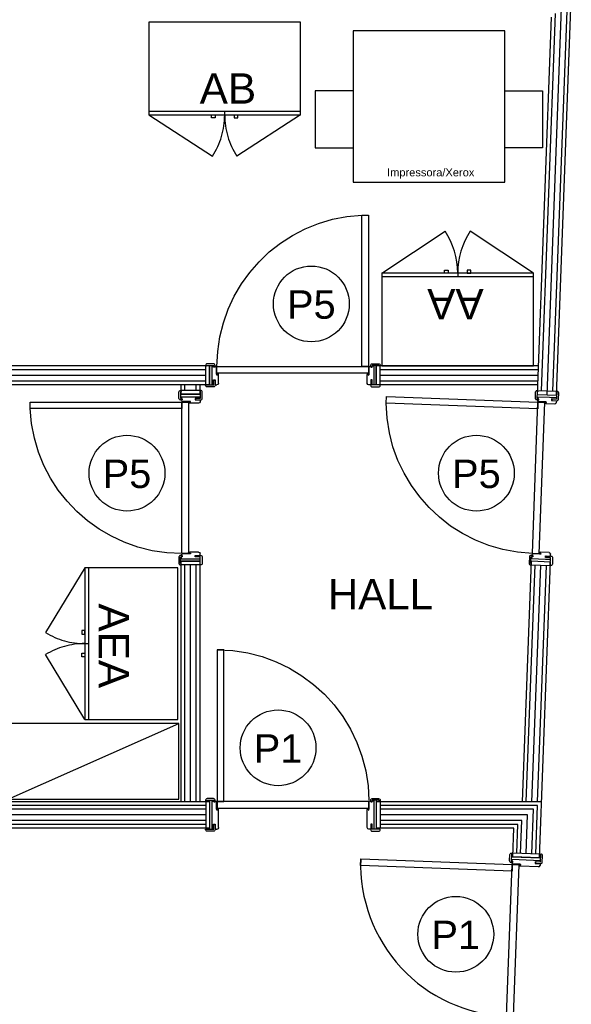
# Model space of a CAD drawing. Header units: inches. Extents: x 340 to 434, y 14 to 254.
# Tile 173 of 182: x 426.88 to 429.79, y 151.27 to 156.47. Entities that reach past the tile are written whole.
import ezdxf

# ---------------------------------------------------------------- set-up
doc = ezdxf.new("R2010")
doc.units = ezdxf.units.IN
doc.header["$MEASUREMENT"] = 0
doc.linetypes.add('DASHED2', pattern=[0.375, 0.25, -0.125])
for name, color, linetype in [('004-MÓVEIS', 2, 'Continuous'), ('MOBILIÁRIO', 2, 'Continuous'), ('TJ-DRYWALL', 132, 'Continuous'), ('TJ-ESQUADRIA2', 2, 'Continuous'), ('TJ-ESQUADRIAS', 2, 'Continuous'), ('TJ-LADEVIDRO', 11, 'Continuous'), ('TJ-MOBILIÁRIO', 2, 'Continuous'), ('TJ-MOBILIÁRIOEXISTENTE', 2, 'Continuous'), ('TJ-PAREDECORTE', 5, 'Continuous'), ('TJ-TEXTO03 1PARA100', 3, 'Continuous'), ('TJ-TEXTOESQUADRIA', 200, 'Continuous')]:
    doc.layers.add(name, color=color, linetype=linetype)
doc.styles.add('ARIAL', font='arial.ttf')
doc.styles.get("Standard").update_dxf_attribs({"font": 'arial.ttf'})
doc.styles.add('TipoDeLinha_A', font='arial.ttf')
doc.linetypes.add('BATTING', pattern='A,0.00254,-2.54,[134,ltypeshp.shx,S=2.54,R=0,X=-2.54,Y=0],-5.08,[134,ltypeshp.shx,S=2.54,R=180,X=2.54,Y=0],-2.54', length=10.16254)

# ---------------------------------------------------------------- blocks, each defined once
blk = doc.blocks.new('porta 80')
at = {"layer": 'TJ-ESQUADRIAS'}
for p, q in [((-0.161, 0.888), (-0.047, 0.888)), ((-0.161, 0.879), (-0.161, 0.888)), ((-0.047, 0.888), (-0.011, 0.888)), ((-0.011, 0.888), (-0.011, 0.879)), ((-0.155, 0.879), (-0.161, 0.879)), ((-0.161, 0.871), (-0.155, 0.871)), ((-0.155, 0.871), (-0.155, 0.879)), ((-0.117, 0.863), (-0.153, 0.863)), ((-0.117, 0.862), (-0.117, 0.863)), ((-0.112, 0.862), (-0.117, 0.862)), ((-0.117, 0.859), (-0.112, 0.859)), ((-0.117, 0.8551), (-0.117, 0.859)), ((-0.1149, 0.853), (-0.117, 0.8551)), ((-0.019, 0.853), (-0.1149, 0.853)), ((-0.112, 0.859), (-0.112, 0.862)), ((-0.037, 0.879), (-0.037, 0.871)), ((-0.011, 0.879), (-0.037, 0.879)), ((-0.037, 0.871), (-0.011, 0.871)), ((-0.011, 0.871), (-0.011, 0.861)), ((-0.117, 0.058), (-0.153, 0.058)), ((-0.1149, 0.068), (-0.117, 0.0659)), ((-0.117, 0.0659), (-0.117, 0.062)), ((-0.117, 0.062), (-0.112, 0.062)), ((-0.117, 0.059), (-0.117, 0.058)), ((-0.112, 0.059), (-0.117, 0.059)), ((-0.019, 0.068), (-0.1149, 0.068)), ((-0.112, 0.062), (-0.112, 0.059)), ((-0.011, 0.05), (-0.011, 0.06)), ((-0.161, 0.05), (-0.155, 0.05)), ((-0.161, 0.042), (-0.161, 0.033)), ((-0.155, 0.042), (-0.161, 0.042)), ((-0.161, 0.033), (-0.087, 0.033)), ((-0.155, 0.05), (-0.155, 0.042)), ((-0.087, 0.033), (-0.011, 0.033)), ((-0.037, 0.05), (-0.011, 0.05)), ((-0.037, 0.042), (-0.037, 0.05)), ((-0.011, 0.042), (-0.037, 0.042)), ((-0.011, 0.033), (-0.011, 0.042))]:
    blk.add_line(p, q, dxfattribs=at)
for points in [[(-0.161, 0.9155), (-0.163, 0.9135), (-0.164, 0.9135), (-0.164, 0.8785), (-0.159, 0.8785), (-0.156, 0.8755), (-0.156, 0.871), (-0.164, 0.871, -0.414214), (-0.172, 0.879), (-0.172, 0.913, -0.414214), (-0.164, 0.921), (-0.161, 0.921)], [(-0.032, 0.8785), (-0.035, 0.8755), (-0.035, 0.871), (-0.008, 0.871, 0.414214), (0, 0.879), (0, 0.913, 0.414214), (-0.008, 0.921), (-0.011, 0.921), (-0.011, 0.8785)], [(-0.119, 0.854, -0.165409), (-0.1206, 0.8549, 0.159727), (-0.1191, 0.8616), (-0.1183, 0.8616), (-0.1183, 0.854)], [(-0.119, 0.067, 0.165409), (-0.1206, 0.0661, -0.159727), (-0.1191, 0.0594), (-0.1183, 0.0594), (-0.1183, 0.067)], [(-0.161, 0.0055), (-0.163, 0.0075), (-0.164, 0.0075), (-0.164, 0.0425), (-0.159, 0.0425), (-0.156, 0.0455), (-0.156, 0.05), (-0.164, 0.05, 0.414214), (-0.172, 0.042), (-0.172, 0.008, 0.414214), (-0.164, 0), (-0.161, 0)], [(-0.032, 0.0425), (-0.035, 0.0455), (-0.035, 0.05), (-0.008, 0.05, -0.414214), (0, 0.042), (0, 0.008, -0.414214), (-0.008, 0), (-0.011, 0), (-0.011, 0.0425)]]:
    blk.add_lwpolyline(points, format="xyb", close=True, dxfattribs=at)
at = {"layer": 'TJ-ESQUADRIAS', "color": 1, "linetype": 'DASHED2', "ltscale": 5}
blk.add_lwpolyline([(-0.9575, 0.825), (-0.9575, 0.86), (-0.1575, 0.86), (-0.1575, 0.825), (-0.9575, 0.825)], dxfattribs=at)
at = {"layer": 'TJ-ESQUADRIAS'}
blk.add_lwpolyline([(-0.1575, 0.86), (-0.1225, 0.86), (-0.1225, 0.06), (-0.1575, 0.06), (-0.1575, 0.86)], dxfattribs=at)
at = {"layer": 'TJ-ESQUADRIAS', "color": 1, "linetype": 'DASHED2', "ltscale": 5}
blk.add_arc((-0.1575, 0.86), 0.8, 180, 270, dxfattribs=at)
at = {"layer": 'TJ-ESQUADRIAS'}
for centre, start, end in [((-0.153, 0.871), 180, 270), ((-0.019, 0.861), 270, 0), ((-0.153, 0.05), 90, 180), ((-0.019, 0.06), 0, 90)]:
    blk.add_arc(centre, 0.008, start, end, dxfattribs=at)
at = {"layer": 'TJ-PAREDECORTE', "linetype": 'Continuous'}
for p, q in [((-0.161, 0.9005), (-0.011, 0.9005)), ((-0.161, 0.0205), (-0.011, 0.0205))]:
    blk.add_line(p, q, dxfattribs=at)
blk = doc.blocks.new('PORTA 80 GRADE 10')
at = {"layer": 'TJ-ESQUADRIAS', "linetype": 'Continuous', "ltscale": 30}
h = blk.add_hatch(dxfattribs=at)
h.set_pattern_fill('ANSI32', color=252, scale=0.002, style=0)
h.set_pattern_definition([(45, (-24.987796, 74.9285568), (-0.000530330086, 0.000530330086), []), (45, (-24.9874424, 74.9285568), (-0.000530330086, 0.000530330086), [])])
h.paths.add_polyline_path([(-0.8394, -0.0563), (-0.8394, -0.0541), (-0.8389, -0.0541, 1.192513), (-0.8389, -0.0535), (-0.8394, -0.0535), (-0.8394, -0.0521), (-0.8389, -0.0521, 0.041645), (-0.8389, -0.0521, 0.000003), (-0.8389, -0.0521, 1), (-0.8389, -0.0514, 0.045988), (-0.8389, -0.0514), (-0.8411, -0.0514, 1.142539), (-0.8411, -0.0521, 0.013689), (-0.8411, -0.0521), (-0.8406, -0.0521), (-0.8406, -0.0535), (-0.841, -0.0535, 1.124804), (-0.8411, -0.0541), (-0.8406, -0.0541), (-0.8406, -0.0563), (-0.8421, -0.0563), (-0.8421, -0.0593, -0.183959), (-0.8351, -0.0604, -0.115771), (-0.8365, -0.0607), (-0.8383, -0.0607, 1), (-0.8383, -0.0614), (-0.8365, -0.0614, 0.383202), (-0.8325, -0.0581), (-0.8325, -0.0563)])
h.paths.add_polyline_path([(-0.8411, -0.0573), (-0.8411, -0.0581, -0.159727), (-0.8344, -0.0596, 0.165409), (-0.8335, -0.058), (-0.8335, -0.0573)], flags=16)
h = blk.add_hatch(dxfattribs=at)
h.set_pattern_fill('ANSI32', color=252, scale=0.002, style=0)
h.set_pattern_definition([(135, (24.107796, 74.9285568), (0.000530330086, 0.000530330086), []), (135, (24.1074424, 74.9285568), (0.000530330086, 0.000530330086), [])])
h.paths.add_polyline_path([(-0.0406, -0.0563), (-0.0406, -0.0541), (-0.0411, -0.0541, -1.192513), (-0.0411, -0.0535), (-0.0406, -0.0535), (-0.0406, -0.0521), (-0.0411, -0.0521, -0.041645), (-0.0411, -0.0521, -0.000003), (-0.0411, -0.0521, -1), (-0.0411, -0.0514, -0.045988), (-0.0411, -0.0514), (-0.0389, -0.0514, -1.142539), (-0.0389, -0.0521, -0.013689), (-0.0389, -0.0521), (-0.0394, -0.0521), (-0.0394, -0.0535), (-0.039, -0.0535, -1.124804), (-0.0389, -0.0541), (-0.0394, -0.0541), (-0.0394, -0.0563), (-0.0379, -0.0563), (-0.0379, -0.0593, 0.183959), (-0.0449, -0.0604, 0.115771), (-0.0435, -0.0607), (-0.0417, -0.0607, -1), (-0.0417, -0.0614), (-0.0435, -0.0614, -0.383202), (-0.0475, -0.0581), (-0.0475, -0.0563)])
h.paths.add_polyline_path([(-0.0389, -0.0573), (-0.0389, -0.0581, 0.159727), (-0.0456, -0.0596, -0.165409), (-0.0465, -0.058), (-0.0465, -0.0573)], flags=16)
at = {"layer": 'TJ-ESQUADRIAS', "color": 2}
for p, q in [((-0.8675, 0), (-0.8585, 0)), ((-0.0125, 0), (-0.0215, 0))]:
    blk.add_line(p, q, dxfattribs=at)
at = {"layer": 'TJ-ESQUADRIAS'}
for p, q in [((-0.8675, -0.026), (-0.8675, 0)), ((-0.8675, -0.1), (-0.8675, -0.026)), ((-0.8585, 0), (-0.8585, -0.026)), ((-0.8585, -0.026), (-0.8505, -0.026)), ((-0.8505, 0), (-0.8405, 0)), ((-0.8505, -0.026), (-0.8505, 0)), ((-0.8415, -0.051), (-0.8415, -0.056)), ((-0.8385, -0.051), (-0.8415, -0.051)), ((-0.8385, -0.056), (-0.8385, -0.051)), ((-0.8325, -0.008), (-0.8325, -0.0539)), ((-0.0475, -0.008), (-0.0475, -0.0539)), ((-0.0415, -0.051), (-0.0385, -0.051)), ((-0.0415, -0.056), (-0.0415, -0.051)), ((-0.0295, 0), (-0.0395, 0)), ((-0.0385, -0.051), (-0.0385, -0.056)), ((-0.0295, -0.026), (-0.0295, 0)), ((-0.0215, -0.026), (-0.0295, -0.026)), ((-0.0215, 0), (-0.0215, -0.026)), ((-0.0125, -0.036), (-0.0125, 0)), ((-0.0125, -0.1), (-0.0125, -0.036)), ((-0.8585, -0.1), (-0.8675, -0.1)), ((-0.8585, -0.094), (-0.8585, -0.1)), ((-0.8505, -0.094), (-0.8585, -0.094)), ((-0.8505, -0.1), (-0.8505, -0.094)), ((-0.8415, -0.056), (-0.8425, -0.056)), ((-0.8425, -0.056), (-0.8425, -0.092)), ((-0.8346, -0.056), (-0.8385, -0.056)), ((-0.8325, -0.0539), (-0.8346, -0.056)), ((-0.0475, -0.0539), (-0.0454, -0.056)), ((-0.0454, -0.056), (-0.0415, -0.056)), ((-0.0385, -0.056), (-0.0375, -0.056)), ((-0.0375, -0.056), (-0.0375, -0.092)), ((-0.0295, -0.094), (-0.0215, -0.094)), ((-0.0295, -0.1), (-0.0295, -0.094)), ((-0.0215, -0.094), (-0.0215, -0.1)), ((-0.0215, -0.1), (-0.0125, -0.1))]:
    blk.add_line(p, q, dxfattribs=at)
for points in [[(-0.858, -0.021), (-0.855, -0.024), (-0.8505, -0.024), (-0.8505, 0.003, 0.414214), (-0.8585, 0.011), (-0.8925, 0.011, 0.414214), (-0.9005, 0.003), (-0.9005, 0), (-0.858, 0)], [(-0.022, -0.021), (-0.025, -0.024), (-0.0295, -0.024), (-0.0295, 0.003, -0.414214), (-0.0215, 0.011), (0.0125, 0.011, -0.414214), (0.0205, 0.003), (0.0205, 0), (-0.022, 0)], [(-0.895, -0.1), (-0.893, -0.102), (-0.893, -0.103), (-0.858, -0.103), (-0.858, -0.098), (-0.855, -0.095), (-0.8505, -0.095), (-0.8505, -0.103, -0.414214), (-0.8585, -0.111), (-0.8925, -0.111, -0.414214), (-0.9005, -0.103), (-0.9005, -0.1)], [(0.015, -0.1), (0.013, -0.102), (0.013, -0.103), (-0.022, -0.103), (-0.022, -0.098), (-0.025, -0.095), (-0.0295, -0.095), (-0.0295, -0.103, 0.414214), (-0.0215, -0.111), (0.0125, -0.111, 0.414214), (0.0205, -0.103), (0.0205, -0.1)]]:
    blk.add_lwpolyline(points, format="xyb", close=True, dxfattribs=at)
at = {"layer": 'TJ-ESQUADRIAS', "color": 252, "linetype": 'Continuous'}
for points in [[(-0.8335, -0.058, -0.165409), (-0.8344, -0.0596, 0.159727), (-0.8411, -0.0581), (-0.8411, -0.0573), (-0.8335, -0.0573)], [(-0.0465, -0.058, 0.165409), (-0.0456, -0.0596, -0.159727), (-0.0389, -0.0581), (-0.0389, -0.0573), (-0.0465, -0.0573)]]:
    blk.add_lwpolyline(points, format="xyb", close=True, dxfattribs=at)
at = {"layer": 'TJ-ESQUADRIAS'}
blk.add_lwpolyline([(-0.0405, -0.0965), (-0.0405, -0.0615), (-0.8405, -0.0615), (-0.8405, -0.0965), (-0.0405, -0.0965)], dxfattribs=at)
at = {"layer": 'TJ-ESQUADRIAS', "color": 1, "linetype": 'DASHED2', "ltscale": 5}
blk.add_lwpolyline([(-0.0755, -0.8965), (-0.0405, -0.8965), (-0.0405, -0.0965), (-0.0755, -0.0965), (-0.0755, -0.8965)], dxfattribs=at)
at = {"layer": 'TJ-ESQUADRIAS'}
for centre, start, end in [((-0.8405, -0.008), 0, 90), ((-0.0395, -0.008), 90, 180), ((-0.8505, -0.092), 270, 0), ((-0.0295, -0.092), 180, 270)]:
    blk.add_arc(centre, 0.008, start, end, dxfattribs=at)
at = {"layer": 'TJ-ESQUADRIAS', "color": 1, "linetype": 'DASHED2', "ltscale": 5}
blk.add_arc((-0.0397, -0.0965), 0.8008, 180, 267.4377, dxfattribs=at)
at = {"layer": 'TJ-PAREDECORTE', "linetype": 'Continuous'}
for p, q in [((-0.88, -0.1), (-0.88, 0)), ((0, -0.1), (0, 0))]:
    blk.add_line(p, q, dxfattribs=at)
blk = doc.blocks.new('A$C25267B6C')
at = {"layer": 'MOBILIÁRIO'}
blk.add_lwpolyline([(-0.8, 0), (0, 0), (0, 0.8), (-0.8, 0.8)], close=True, dxfattribs=at)
at = {"layer": 'MOBILIÁRIO', "color": 1}
for points in [[(-0.8, 0.4821), (-1, 0.4821), (-1, 0.1821), (-0.8, 0.1821)], [(0, 0.4821), (0.2, 0.4821), (0.2, 0.1821), (0, 0.1821)]]:
    blk.add_lwpolyline(points, dxfattribs=at)
at = {"layer": '004-MÓVEIS', "color": 84, "insert": (-0.3903, 0.0462), "char_height": 0.041763, "width": 0.516792, "attachment_point": 5, "style": 'TipoDeLinha_A'}
blk.add_mtext('Impressora/Xerox', dxfattribs=at)
blk = doc.blocks.new('ALBERFLEX ARMÁRIO ALTO')
at = {"layer": 'TJ-MOBILIÁRIO'}
for p, q in [((99.7412, 82.1978), (98.9412, 82.1978)), ((98.9412, 82.1978), (98.9412, 81.7078)), ((99.7412, 81.7078), (99.7412, 82.1978)), ((98.9412, 81.7278), (99.7412, 81.7278)), ((98.9412, 81.7078), (99.7412, 81.7078)), ((99.3412, 81.7078), (99.3412, 81.7278))]:
    blk.add_line(p, q, dxfattribs=at)
at = {"layer": 'TJ-MOBILIÁRIO', "color": 1}
for p, q in [((98.9412, 81.7078), (99.2745, 81.4866)), ((99.7412, 81.7078), (99.408, 81.4866))]:
    blk.add_line(p, q, dxfattribs=at)
at = {"layer": 'TJ-MOBILIÁRIO'}
for points in [[(99.2712, 81.6928), (99.2912, 81.6928), (99.2912, 81.7078), (99.2712, 81.7078)], [(99.4112, 81.6928), (99.3912, 81.6928), (99.3912, 81.7078), (99.4112, 81.7078)]]:
    blk.add_lwpolyline(points, close=True, dxfattribs=at)
at = {"layer": 'TJ-MOBILIÁRIO', "color": 1}
for centre, start, end in [((98.9412, 81.7078), 326.4248, 0), ((99.7412, 81.7078), 180, 213.5752)]:
    blk.add_arc(centre, 0.4, start, end, dxfattribs=at)
at = {"layer": 'TJ-MOBILIÁRIO', "color": 132, "insert": (99.3528, 81.8713), "char_height": 0.16, "width": 1.979927, "attachment_point": 5, "style": 'TipoDeLinha_A'}
blk.add_mtext('AA', dxfattribs=at)
blk = doc.blocks.new('ALBERFLEX ARMÁRIO BAIXO')
at = {"layer": 'TJ-MOBILIÁRIO'}
for p, q in [((98.9524, 80.6215), (99.7524, 80.6215)), ((99.3524, 80.6015), (99.3524, 80.6215)), ((99.2824, 80.5865), (99.2824, 80.6015)), ((99.3024, 80.5865), (99.2824, 80.5865)), ((99.3024, 80.6015), (99.3024, 80.5865)), ((99.4024, 80.6015), (99.4024, 80.5865)), ((99.4024, 80.5865), (99.4224, 80.5865)), ((99.4224, 80.5865), (99.4224, 80.6015))]:
    blk.add_line(p, q, dxfattribs=at)
at = {"layer": 'TJ-MOBILIÁRIO', "color": 1, "linetype": 'DASHED2', "ltscale": 5}
for p, q in [((98.9524, 80.6015), (99.2876, 80.3833)), ((99.7524, 80.6015), (99.4171, 80.3833))]:
    blk.add_line(p, q, dxfattribs=at)
at = {"layer": 'TJ-MOBILIÁRIO'}
blk.add_lwpolyline([(99.7524, 80.6015), (99.7524, 81.0915), (98.9524, 81.0915), (98.9524, 80.6015)], close=True, dxfattribs=at)
at = {"layer": 'TJ-MOBILIÁRIO', "color": 1, "linetype": 'DASHED2', "ltscale": 5}
for centre, start, end in [((98.9524, 80.6015), 326.9406, 0), ((99.7524, 80.6015), 180, 213.0594)]:
    blk.add_arc(centre, 0.4, start, end, dxfattribs=at)
at = {"layer": 'TJ-MOBILIÁRIO', "color": 84, "insert": (99.3694, 80.7408), "char_height": 0.16, "width": 1.979927, "attachment_point": 5, "style": 'TipoDeLinha_A'}
blk.add_mtext('AB', dxfattribs=at)
blk = doc.blocks.new('ALBERFLEX ARMÁRIO EXTRA ALTO')
at = {"layer": 'TJ-MOBILIÁRIO'}
for p, q in [((98.9524, 79.6152), (99.7524, 79.6152)), ((99.3524, 79.5952), (99.3524, 79.6152))]:
    blk.add_line(p, q, dxfattribs=at)
at = {"layer": 'TJ-MOBILIÁRIO', "color": 1, "linetype": 'DASHED2', "ltscale": 5}
for p, q in [((98.9524, 79.5952), (99.2946, 79.3881)), ((99.7524, 79.5952), (99.4102, 79.3881))]:
    blk.add_line(p, q, dxfattribs=at)
at = {"layer": 'TJ-MOBILIÁRIO'}
for points in [[(99.7524, 79.5952), (99.7524, 80.0852), (98.9524, 80.0852), (98.9524, 79.5952)], [(99.2824, 79.5802), (99.3024, 79.5802), (99.3024, 79.5952), (99.2824, 79.5952)], [(99.4224, 79.5802), (99.4024, 79.5802), (99.4024, 79.5952), (99.4224, 79.5952)]]:
    blk.add_lwpolyline(points, close=True, dxfattribs=at)
at = {"layer": 'TJ-MOBILIÁRIO', "color": 1, "linetype": 'DASHED2', "ltscale": 5}
for centre, start, end in [((98.9524, 79.5952), 328.8155, 0), ((99.7524, 79.5952), 180, 211.1845)]:
    blk.add_arc(centre, 0.4, start, end, dxfattribs=at)
at = {"layer": 'TJ-MOBILIÁRIO', "color": 132, "insert": (99.3639, 79.7487), "char_height": 0.16, "width": 1.979927, "attachment_point": 5, "style": 'TipoDeLinha_A'}
blk.add_mtext('{\\C150;AEA}', dxfattribs=at)

msp = doc.modelspace()

# ---------------------------------------------------------------- linework, layer by layer
at = {"layer": 'TJ-DRYWALL'}
for p, q in [((429.6895, 154.5061), (429.7658, 156.5593)), ((429.7087, 154.4854), (429.7866, 156.5793)), ((429.6295, 154.5083), (429.7036, 156.4993)), ((429.6088, 154.4891), (429.6828, 156.4793)), ((427.8775, 154.6394), (424.0184, 154.6394)), ((427.8575, 154.6194), (424.0184, 154.6194)), ((427.8575, 154.5394), (427.8575, 154.6394)), ((427.8775, 154.5394), (427.8775, 154.6394)), ((429.6144, 154.6394), (428.7575, 154.6394)), ((428.7575, 154.5394), (428.7575, 154.6394)), ((428.7775, 154.5394), (428.7775, 154.6394)), ((429.6137, 154.6194), (428.7775, 154.6194)), ((427.8575, 154.5594), (424.0184, 154.5594)), ((429.6114, 154.5594), (428.7775, 154.5594)), ((427.8775, 154.5394), (424.0184, 154.5394)), ((427.7275, 154.4894), (427.7275, 154.5394)), ((427.8275, 154.5094), (427.7275, 154.5094)), ((427.7475, 154.5094), (427.7475, 154.5394)), ((427.8075, 154.5094), (427.8075, 154.5394)), ((427.8275, 154.4894), (427.8275, 154.5394)), ((429.6107, 154.5394), (428.7575, 154.5394)), ((429.6096, 154.5091), (429.7095, 154.5054)), ((427.8275, 154.4894), (427.7275, 154.4894)), ((429.6088, 154.4891), (429.7087, 154.4854)), ((427.8275, 153.6094), (427.7275, 153.6094)), ((427.7275, 152.3394), (427.7275, 153.6094)), ((427.8275, 153.5894), (427.7275, 153.5894)), ((427.7475, 152.3394), (427.7475, 153.5894)), ((427.8075, 152.3394), (427.8075, 153.5894)), ((427.8275, 152.3394), (427.8275, 153.6094)), ((429.5289, 152.3391), (429.5761, 153.6097)), ((429.5489, 152.3384), (429.5954, 153.589)), ((429.5754, 153.5897), (429.6753, 153.586)), ((429.5761, 153.6097), (429.6761, 153.606)), ((429.609, 152.3394), (429.6553, 153.5867)), ((429.6179, 152.0424), (429.6761, 153.606)), ((427.8775, 152.3394), (424.0184, 152.3394)), ((427.8575, 152.3394), (427.8575, 152.1994)), ((427.8775, 152.3394), (427.8775, 152.1994)), ((429.629, 152.3394), (428.7575, 152.3394)), ((428.7575, 152.3394), (428.7575, 152.1994)), ((428.7775, 152.3394), (428.7775, 152.1994)), ((427.8575, 152.3194), (424.0184, 152.3194)), ((427.8575, 152.2994), (424.0184, 152.2994)), ((429.6082, 152.3194), (428.7775, 152.3194)), ((429.5875, 152.2994), (428.7775, 152.2994)), ((429.5787, 152.0638), (429.5875, 152.2994)), ((429.5987, 152.0631), (429.6082, 152.3194)), ((427.8575, 152.2394), (424.0193, 152.2394)), ((427.8575, 152.2194), (424.0193, 152.2194)), ((429.5252, 152.2394), (428.7775, 152.2394)), ((429.5044, 152.2194), (428.7775, 152.2194)), ((429.4988, 152.0668), (429.5044, 152.2194)), ((429.5187, 152.0661), (429.5252, 152.2394)), ((427.8775, 152.1994), (424.0193, 152.1994)), ((429.4837, 152.1994), (428.7575, 152.1994)), ((429.478, 152.0476), (429.4837, 152.1994)), ((429.6187, 152.0624), (429.4788, 152.0676)), ((429.6179, 152.0424), (429.478, 152.0476))]:
    msp.add_line(p, q, dxfattribs=at)
at = {"layer": 'TJ-LADEVIDRO', "linetype": 'BATTING', "ltscale": 0.03}
for p, q in [((429.6588, 154.4872), (429.7347, 156.5293)), ((427.8575, 154.5894), (424.0184, 154.5894)), ((429.6107, 154.5894), (428.7775, 154.5894)), ((427.7775, 152.3394), (427.7775, 153.5894)), ((429.5789, 152.3372), (429.6253, 153.5879)), ((427.8575, 152.2694), (424.0184, 152.2694)), ((429.5563, 152.2694), (428.7775, 152.2694)), ((429.5487, 152.065), (429.5563, 152.2694))]:
    msp.add_line(p, q, dxfattribs=at)
at = {"layer": 'TJ-MOBILIÁRIO'}
msp.add_line((426.8149, 152.352), (427.7149, 152.752), dxfattribs=at)
msp.add_lwpolyline([(427.7149, 152.752), (426.8149, 152.752), (426.8149, 152.352), (427.7149, 152.352)], close=True, dxfattribs=at)
at = {"layer": 'TJ-TEXTOESQUADRIA', "color": 1}
for centre in [(428.4149, 154.9667), (427.4421, 154.0732), (429.2858, 154.0732), (428.2394, 152.6237), (429.1771, 151.6395)]:
    msp.add_circle(centre, 0.2, dxfattribs=at)

# ---------------------------------------------------------------- block references
at = {"layer": 'TJ-ESQUADRIA2', "linetype": 'Continuous', "xscale": -1}
for name, p, rotation in [('PORTA 80 GRADE 10', (428.7575, 154.5394), 179.999999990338), ('PORTA 80 GRADE 10', (427.8275, 154.4894), 269.999999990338), ('PORTA 80 GRADE 10', (429.7087, 154.4854), 267.8711311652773), ('porta 80', (428.778, 152.1834), 89.99999999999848)]:
    msp.add_blockref(name, p, dxfattribs=dict(at, rotation=rotation))
at = {"layer": 'TJ-ESQUADRIA2', "linetype": 'Continuous', "rotation": 357.8711311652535}
msp.add_blockref('porta 80', (429.6005, 151.1419), dxfattribs=at)
at = {"layer": 'TJ-MOBILIÁRIO', "color": 0}
msp.add_blockref('ALBERFLEX ARMÁRIO BAIXO', (328.6052, 75.3628), dxfattribs=at)
at = {"layer": 'TJ-MOBILIÁRIO', "color": 0, "rotation": 270}
msp.add_blockref('ALBERFLEX ARMÁRIO EXTRA ALTO', (347.6244, 252.5261), dxfattribs=at)
at = {"layer": 'TJ-MOBILIÁRIOEXISTENTE'}
msp.add_blockref('A$C25267B6C', (429.4351, 155.6084), dxfattribs=at)
at = {"layer": 'TJ-MOBILIÁRIOEXISTENTE', "color": 0, "rotation": 179.9999999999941}
msp.add_blockref('ALBERFLEX ARMÁRIO ALTO', (528.5282, 236.8372), dxfattribs=at)

# ---------------------------------------------------------------- texts
at = {"layer": 'TJ-TEXTO03 1PARA100', "insert": (428.3342, 153.5138), "char_height": 0.15875, "width": 0.8906, "attachment_point": 1, "style": 'ARIAL'}
msp.add_mtext('\\pxqc;HALL', dxfattribs=at)
at = {"layer": 'TJ-TEXTOESQUADRIA', "color": 202, "char_height": 0.15, "attachment_point": 1}
for s, insert in [('\\pxqc;{\\C256;P5}', (428.2916, 155.0383)), ('\\pxqc;{\\C256;P5}', (427.3188, 154.1449)), ('\\pxqc;{\\C256;P5}', (429.1625, 154.1449)), ('\\pxqc;{\\C256;P1}', (428.1161, 152.6953)), ('\\pxqc;{\\C256;P1}', (429.0538, 151.7112))]:
    msp.add_mtext_dynamic_manual_height_columns(s, width=0.246653, gutter_width=12.5, heights=[0], dxfattribs=dict(at, insert=insert))

doc.saveas('drawing.dxf')
